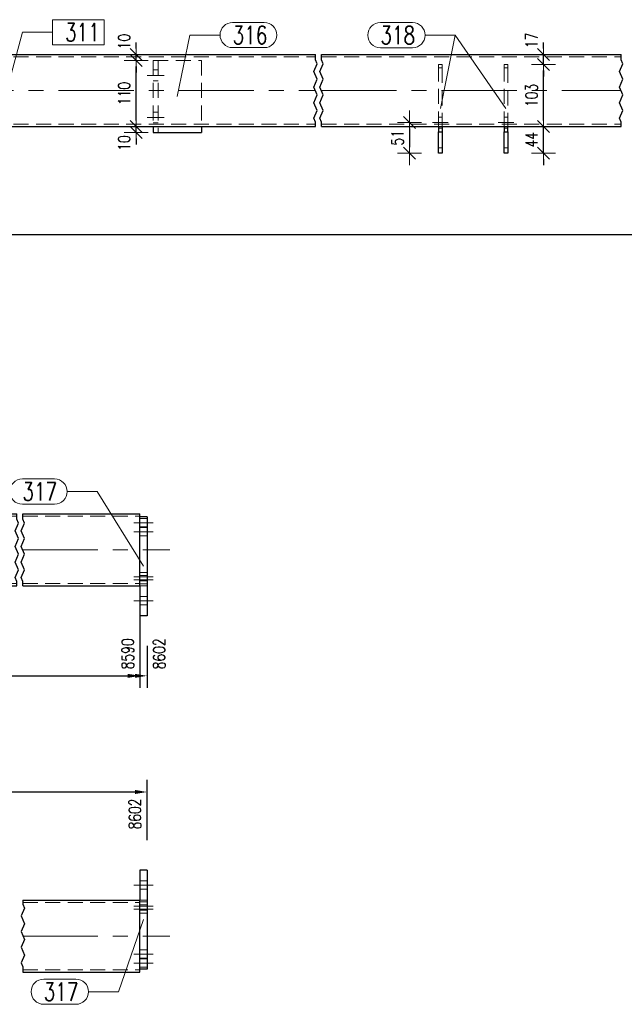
# Model space of a CAD drawing. Header units: millimetres. Extents: x -122 to 731, y 8645 to 9314.
# Tile 23 of 40: x 206 to 307, y 8982 to 9146. Entities that reach past the tile are written whole.
import ezdxf

# ---------------------------------------------------------------- set-up
doc = ezdxf.new("R2010")
doc.units = ezdxf.units.MM
doc.header["$LTSCALE"] = 10
doc.linetypes.add('HIDDEN', pattern=[0.375, 0.25, -0.125])
doc.linetypes.add('MITTE', pattern=[2, 1.25, -0.25, 0.25, -0.25])
doc.layers.get('Defpoints').update_dxf_attribs({"color": 1})
for name, color, linetype, lineweight in [('PS_DIM', 4, 'Continuous', 13), ('PS_Hidden', 2, 'HIDDEN', 9), ('PS_Mid', 5, 'MITTE', 15), ('PS_Pos', 1, 'Continuous', 15), ('PS_Shape', 161, 'Continuous', 30), ('PS_SOLID', 7, 'Continuous', 30)]:
    doc.layers.add(name, color=color, linetype=linetype, lineweight=lineweight)
doc.styles.add('simplex', font='simplex.shx', dxfattribs={"width": 0.75})
doc.dimstyles.new('1_10_GŁ_DS1-LS10', dxfattribs={"dimtxt": 2, "dimasz": 2, "dimexe": 2, "dimexo": 5, "dimgap": 1, "dimtad": 1, "dimjust": 4, "dimdec": 0, "dimlfac": 10, "dimtxsty": 'simplex', "dimblk1": 'NONE', "dimsah": 1, "dimcen": 2, "dimclrd": 256, "dimclre": 256, "dimclrt": 3, "dimadec": 1, "dimazin": 0, "dimtfac": 1, "dimtdec": 0, "dimtmove": 2, "dimatfit": 3, "dimfxl": 1, "dimarcsym": 0})
doc.dimstyles.new('1_10_PRZ', dxfattribs={"dimtxt": 2, "dimasz": 1, "dimexe": 2, "dimexo": 5, "dimgap": 1, "dimtad": 1, "dimdec": 0, "dimlfac": 10, "dimtxsty": 'simplex', "dimblk": 'dimznak', "dimcen": 2, "dimse1": 1, "dimse2": 1, "dimclrt": 3, "dimadec": 1, "dimazin": 0, "dimtfac": 1, "dimtdec": 0, "dimtix": 1, "dimtmove": 2, "dimatfit": 3, "dimldrblk": 'dim-grot', "dimfxl": 1, "dimarcsym": 0})

# ---------------------------------------------------------------- blocks, each defined once
blk = doc.blocks.new('*D178')
at = {"layer": 'Defpoints', "color": 0, "transparency": 16777216}
for p in [(26.05, 9127.83), (329.1, 9123.33), (329.1, 9109.83)]:
    blk.add_point(p, dxfattribs=at)
at = {"layer": 'PS_DIM', "lineweight": -2, "transparency": 16777216}
for p, q in [((26.05, 9122.83), (26.05, 9107.83)), ((329.1, 9118.33), (329.1, 9107.83)), ((26.05, 9109.83), (327.1, 9109.83))]:
    blk.add_line(p, q, dxfattribs=at)
at = {"layer": 'PS_DIM', "transparency": 16777216}
blk.add_solid([(327.1, 9110.16), (327.1, 9109.49), (329.1, 9109.83)], dxfattribs=at)
at = {"layer": 'PS_DIM', "color": 3, "transparency": 16777216, "insert": (327.08, 9113.35), "char_height": 2, "attachment_point": 5, "rotation": 90, "style": 'simplex'}
blk.add_mtext('7185', dxfattribs=at)
blk = doc.blocks.new('_None')
blk = doc.blocks.new('*D179')
at = {"layer": 'Defpoints', "color": 0, "transparency": 16777216}
for p in [(26.05, 9127.83), (339.1, 9123.33), (339.1, 9109.83)]:
    blk.add_point(p, dxfattribs=at)
at = {"layer": 'PS_DIM', "lineweight": -2, "transparency": 16777216}
for p, q in [((26.05, 9122.83), (26.05, 9107.83)), ((339.1, 9118.33), (339.1, 9107.83)), ((26.05, 9109.83), (337.1, 9109.83))]:
    blk.add_line(p, q, dxfattribs=at)
at = {"layer": 'PS_DIM', "transparency": 16777216}
blk.add_solid([(337.1, 9110.16), (337.1, 9109.49), (339.1, 9109.83)], dxfattribs=at)
at = {"layer": 'PS_DIM', "color": 3, "transparency": 16777216, "insert": (337.08, 9113.49), "char_height": 2, "attachment_point": 5, "rotation": 90, "style": 'simplex'}
blk.add_mtext('7285', dxfattribs=at)
blk = doc.blocks.new('*D180')
at = {"layer": 'Defpoints', "color": 0, "transparency": 16777216}
for p in [(26.05, 9127.83), (382.8, 9122.83), (382.8, 9109.83)]:
    blk.add_point(p, dxfattribs=at)
at = {"layer": 'PS_DIM', "lineweight": -2, "transparency": 16777216}
for p, q in [((26.05, 9122.83), (26.05, 9107.83)), ((382.8, 9117.83), (382.8, 9107.83)), ((26.05, 9109.83), (380.8, 9109.83))]:
    blk.add_line(p, q, dxfattribs=at)
at = {"layer": 'PS_DIM', "transparency": 16777216}
blk.add_solid([(380.8, 9110.16), (380.8, 9109.49), (382.8, 9109.83)], dxfattribs=at)
at = {"layer": 'PS_DIM', "color": 3, "transparency": 16777216, "insert": (380.78, 9113.49), "char_height": 2, "attachment_point": 5, "rotation": 90, "style": 'simplex'}
blk.add_mtext('8602', dxfattribs=at)
blk = doc.blocks.new('dimznak')
at = {"color": 0}
for points in [[(0, 2), (0, -2)], [(-2, 0), (2, 0)]]:
    blk.add_lwpolyline(points, dxfattribs=at)
at = {"color": 2}
blk.add_lwpolyline([(1, 1), (-1, -1)], dxfattribs=at)
blk = doc.blocks.new('*D184')
at = {"layer": 'Defpoints', "color": 0, "transparency": 16777216}
for p in [(291.29, 9127.83), (293.17, 9127.83), (287.2, 9123.4)]:
    blk.add_point(p, dxfattribs=at)
at = {"layer": 'PS_DIM', "color": 0, "lineweight": -2, "transparency": 16777216}
for p, q in [((293.17, 9128.83), (293.17, 9129.83)), ((293.17, 9123.4), (293.17, 9127.83)), ((293.17, 9122.4), (293.17, 9121.4))]:
    blk.add_line(p, q, dxfattribs=at)
for p, rotation in [((293.17, 9127.83), 270), ((293.17, 9123.4), 90)]:
    blk.add_blockref('dimznak', p, dxfattribs=dict(at, rotation=rotation))
at = {"layer": 'PS_DIM', "color": 3, "transparency": 16777216, "insert": (291.17, 9125.61), "char_height": 2, "attachment_point": 5, "rotation": 90, "style": 'simplex'}
blk.add_mtext('44', dxfattribs=at)
blk = doc.blocks.new('dim-grot')
blk.add_hatch(color=256).paths.add_polyline_path([(0, 0), (-2, 0.5), (-2, -0.5)])
blk.add_lwpolyline([(0, 0), (-2, 0.5), (-2, -0.5), (0, 0)])
blk = doc.blocks.new('*D185')
at = {"layer": 'Defpoints', "color": 0, "transparency": 16777216}
for p in [(287.2, 9138.17), (293.17, 9138.17), (291.29, 9127.83)]:
    blk.add_point(p, dxfattribs=at)
at = {"layer": 'PS_DIM', "color": 0, "lineweight": -2, "transparency": 16777216}
blk.add_line((293.17, 9128.83), (293.17, 9137.17), dxfattribs=at)
for p, rotation in [((293.17, 9138.17), 90), ((293.17, 9127.83), 270)]:
    blk.add_blockref('dimznak', p, dxfattribs=dict(at, rotation=rotation))
at = {"layer": 'PS_DIM', "color": 3, "transparency": 16777216, "insert": (291.17, 9133), "char_height": 2, "attachment_point": 5, "rotation": 90, "style": 'simplex'}
blk.add_mtext('103', dxfattribs=at)
blk = doc.blocks.new('*D186')
at = {"layer": 'Defpoints', "color": 0, "transparency": 16777216}
for p in [(289.75, 9139.83), (293.17, 9139.83), (287.2, 9138.17)]:
    blk.add_point(p, dxfattribs=at)
at = {"layer": 'PS_DIM', "color": 0, "lineweight": -2, "transparency": 16777216}
for p, q in [((293.17, 9140.83), (293.17, 9141.83)), ((293.17, 9138.17), (293.17, 9139.83)), ((293.17, 9137.17), (293.17, 9136.17))]:
    blk.add_line(p, q, dxfattribs=at)
for p, rotation in [((293.17, 9139.83), 270), ((293.17, 9138.17), 90)]:
    blk.add_blockref('dimznak', p, dxfattribs=dict(at, rotation=rotation))
at = {"layer": 'PS_DIM', "color": 3, "transparency": 16777216, "insert": (291.17, 9142.18), "char_height": 2, "attachment_point": 5, "rotation": 90, "style": 'simplex'}
blk.add_mtext('17', dxfattribs=at)
blk = doc.blocks.new('*D187')
at = {"layer": 'Defpoints', "color": 0, "transparency": 16777216}
for p in [(274.7, 9128.46), (270.83, 9123.4), (275.7, 9123.4)]:
    blk.add_point(p, dxfattribs=at)
at = {"layer": 'PS_DIM', "color": 0, "lineweight": -2, "transparency": 16777216}
blk.add_line((270.83, 9127.46), (270.83, 9124.4), dxfattribs=at)
for p, rotation in [((270.83, 9128.46), 90), ((270.83, 9123.4), 270)]:
    blk.add_blockref('dimznak', p, dxfattribs=dict(at, rotation=rotation))
at = {"layer": 'PS_DIM', "color": 3, "transparency": 16777216, "insert": (268.83, 9125.93), "char_height": 2, "attachment_point": 5, "rotation": 90, "style": 'simplex'}
blk.add_mtext('51', dxfattribs=at)
blk = doc.blocks.new('*D189')
at = {"layer": 'Defpoints', "color": 0, "transparency": 16777216}
for p in [(225.36, 9127.83), (228.1, 9127.83), (228.2, 9126.83)]:
    blk.add_point(p, dxfattribs=at)
at = {"layer": 'PS_DIM', "color": 0, "lineweight": -2, "transparency": 16777216}
for p, q in [((225.36, 9128.83), (225.36, 9129.83)), ((225.36, 9126.83), (225.36, 9127.83)), ((225.36, 9125.83), (225.36, 9124.83))]:
    blk.add_line(p, q, dxfattribs=at)
for p, rotation in [((225.36, 9127.83), 270), ((225.36, 9126.83), 90)]:
    blk.add_blockref('dimznak', p, dxfattribs=dict(at, rotation=rotation))
at = {"layer": 'PS_DIM', "color": 3, "transparency": 16777216, "insert": (223.36, 9125.08), "char_height": 2, "attachment_point": 5, "rotation": 90, "style": 'simplex'}
blk.add_mtext('10', dxfattribs=at)
blk = doc.blocks.new('*D190')
at = {"layer": 'Defpoints', "color": 0, "transparency": 16777216}
for p in [(225.36, 9138.83), (228.2, 9138.83), (228.1, 9127.83)]:
    blk.add_point(p, dxfattribs=at)
at = {"layer": 'PS_DIM', "color": 0, "lineweight": -2, "transparency": 16777216}
blk.add_line((225.36, 9128.83), (225.36, 9137.83), dxfattribs=at)
for p, rotation in [((225.36, 9138.83), 90), ((225.36, 9127.83), 270)]:
    blk.add_blockref('dimznak', p, dxfattribs=dict(at, rotation=rotation))
at = {"layer": 'PS_DIM', "color": 3, "transparency": 16777216, "insert": (223.36, 9133.33), "char_height": 2, "attachment_point": 5, "rotation": 90, "style": 'simplex'}
blk.add_mtext('110', dxfattribs=at)
blk = doc.blocks.new('*D191')
at = {"layer": 'Defpoints', "color": 0, "transparency": 16777216}
for p in [(225.36, 9139.83), (227.65, 9139.83), (228.2, 9138.83)]:
    blk.add_point(p, dxfattribs=at)
at = {"layer": 'PS_DIM', "color": 0, "lineweight": -2, "transparency": 16777216}
for p, q in [((225.36, 9140.83), (225.36, 9141.83)), ((225.36, 9138.83), (225.36, 9139.83)), ((225.36, 9137.83), (225.36, 9136.83))]:
    blk.add_line(p, q, dxfattribs=at)
for p, rotation in [((225.36, 9139.83), 270), ((225.36, 9138.83), 90)]:
    blk.add_blockref('dimznak', p, dxfattribs=dict(at, rotation=rotation))
at = {"layer": 'PS_DIM', "color": 3, "transparency": 16777216, "insert": (223.36, 9141.97), "char_height": 2, "attachment_point": 5, "rotation": 90, "style": 'simplex'}
blk.add_mtext('10', dxfattribs=at)
blk = doc.blocks.new('*D198')
at = {"layer": 'Defpoints', "color": 0, "transparency": 16777216}
for p in [(26.05, 9051.33), (225.96, 9051.33), (225.96, 9036.33)]:
    blk.add_point(p, dxfattribs=at)
at = {"layer": 'PS_DIM', "lineweight": -2, "transparency": 16777216}
for p, q in [((26.05, 9046.33), (26.05, 9034.33)), ((225.96, 9046.33), (225.96, 9034.33)), ((26.05, 9036.33), (223.96, 9036.33))]:
    blk.add_line(p, q, dxfattribs=at)
at = {"layer": 'PS_DIM', "transparency": 16777216}
blk.add_solid([(223.96, 9036.66), (223.96, 9035.99), (225.96, 9036.33)], dxfattribs=at)
at = {"layer": 'PS_DIM', "color": 3, "transparency": 16777216, "insert": (223.94, 9039.99), "char_height": 2, "attachment_point": 5, "rotation": 90, "style": 'simplex'}
blk.add_mtext('8590', dxfattribs=at)
blk = doc.blocks.new('*D199')
at = {"layer": 'Defpoints', "color": 0, "transparency": 16777216}
for p in [(26.05, 9051.33), (227.16, 9046.33), (227.16, 9036.33)]:
    blk.add_point(p, dxfattribs=at)
at = {"layer": 'PS_DIM', "lineweight": -2, "transparency": 16777216}
for p, q in [((26.05, 9046.33), (26.05, 9034.33)), ((227.16, 9041.33), (227.16, 9034.33)), ((26.05, 9036.33), (225.16, 9036.33))]:
    blk.add_line(p, q, dxfattribs=at)
at = {"layer": 'PS_DIM', "transparency": 16777216}
blk.add_solid([(225.16, 9036.66), (225.16, 9035.99), (227.16, 9036.33)], dxfattribs=at)
at = {"layer": 'PS_DIM', "color": 3, "transparency": 16777216, "insert": (229.18, 9039.99), "char_height": 2, "attachment_point": 5, "rotation": 90, "style": 'simplex'}
blk.add_mtext('8602', dxfattribs=at)
blk = doc.blocks.new('*D209')
at = {"layer": 'Defpoints', "color": 0, "transparency": 16777216}
for p in [(227.16, 9016.98), (227.16, 9003.98), (26.05, 8986.98)]:
    blk.add_point(p, dxfattribs=at)
at = {"layer": 'PS_DIM', "lineweight": -2, "transparency": 16777216}
for p, q in [((26.05, 8991.98), (26.05, 9018.98)), ((227.16, 9008.98), (227.16, 9018.98)), ((26.05, 9016.98), (225.16, 9016.98))]:
    blk.add_line(p, q, dxfattribs=at)
at = {"layer": 'PS_DIM', "transparency": 16777216}
blk.add_solid([(225.16, 9017.32), (225.16, 9016.65), (227.16, 9016.98)], dxfattribs=at)
at = {"layer": 'PS_DIM', "color": 3, "transparency": 16777216, "insert": (225.14, 9013.32), "char_height": 2, "attachment_point": 5, "rotation": 90, "style": 'simplex'}
blk.add_mtext('8602', dxfattribs=at)
blk = doc.blocks.new('*X390')
at = {"color": 1}
for p, q in [((255.2, 9138.93), (255.2, 9139.83)), ((256.2, 9138.93), (256.2, 9139.83)), ((306.1, 9138.93), (306.1, 9139.83)), ((254.93, 9136.98), (255.48, 9138.28)), ((255.48, 9138.28), (255.2, 9138.93)), ((255.93, 9136.98), (256.48, 9138.28)), ((256.48, 9138.28), (256.2, 9138.93)), ((305.83, 9136.98), (306.38, 9138.28)), ((306.38, 9138.28), (306.1, 9138.93)), ((255.48, 9135.68), (254.93, 9136.98)), ((256.48, 9135.68), (255.93, 9136.98)), ((306.38, 9135.68), (305.83, 9136.98)), ((254.93, 9134.38), (255.48, 9135.68)), ((255.48, 9133.08), (254.93, 9134.38)), ((255.93, 9134.38), (256.48, 9135.68)), ((256.48, 9133.08), (255.93, 9134.38)), ((305.83, 9134.38), (306.38, 9135.68)), ((306.38, 9133.08), (305.83, 9134.38)), ((254.93, 9131.78), (255.48, 9133.08)), ((255.93, 9131.78), (256.48, 9133.08)), ((305.83, 9131.78), (306.38, 9133.08)), ((255.48, 9130.48), (254.93, 9131.78)), ((256.48, 9130.48), (255.93, 9131.78)), ((306.38, 9130.48), (305.83, 9131.78)), ((254.93, 9129.18), (255.48, 9130.48)), ((255.93, 9129.18), (256.48, 9130.48)), ((305.83, 9129.18), (306.38, 9130.48)), ((255.2, 9128.53), (254.93, 9129.18)), ((255.2, 9127.83), (255.2, 9128.53)), ((256.2, 9128.53), (255.93, 9129.18)), ((256.2, 9127.83), (256.2, 9128.53)), ((306.1, 9128.53), (305.83, 9129.18)), ((306.1, 9127.83), (306.1, 9128.53))]:
    blk.add_line(p, q, dxfattribs=at)
at = {"layer": 'PS_Hidden', "color": 2, "linetype": 'HIDDEN'}
for p, q in [((152.45, 9139.43), (255.2, 9139.43)), ((256.2, 9139.43), (306.1, 9139.43)), ((228.2, 9138.83), (236.2, 9138.83)), ((228.2, 9138.83), (228.2, 9127.83)), ((229, 9138.83), (229, 9126.83)), ((236.2, 9138.83), (236.2, 9127.83)), ((275.7, 9138.17), (275.7, 9137.59)), ((276.3, 9138.17), (275.7, 9138.17)), ((275.7, 9137.59), (276.3, 9137.59)), ((275.7, 9127.83), (275.7, 9137.59)), ((276.3, 9138.17), (276.3, 9137.59)), ((276.3, 9137.59), (276.3, 9127.83)), ((286.6, 9138.17), (287.2, 9138.17)), ((286.6, 9138.17), (286.6, 9137.59)), ((286.6, 9127.83), (286.6, 9137.59)), ((286.6, 9137.59), (287.2, 9137.59)), ((287.2, 9137.59), (287.2, 9138.17)), ((287.2, 9137.59), (287.2, 9127.83)), ((229, 9137.23), (228.2, 9137.23)), ((229, 9135.43), (228.2, 9135.43)), ((229, 9130.23), (228.2, 9130.23)), ((276.3, 9129.36), (275.7, 9129.36)), ((286.6, 9129.36), (287.2, 9129.36)), ((152.45, 9128.23), (255.2, 9128.23)), ((229, 9128.43), (228.2, 9128.43)), ((256.2, 9128.23), (306.1, 9128.23)), ((276.3, 9127.56), (275.7, 9127.56)), ((286.6, 9127.56), (287.2, 9127.56)), ((276.3, 9124.25), (275.7, 9124.25)), ((286.6, 9124.25), (287.2, 9124.25))]:
    blk.add_line(p, q, dxfattribs=at)
at = {"layer": 'PS_Mid', "color": 5, "linetype": 'MITTE'}
for p, q in [((227.2, 9136.33), (230, 9136.33)), ((152.45, 9133.83), (255.2, 9133.83)), ((256.2, 9133.83), (306.1, 9133.83)), ((227.2, 9129.33), (230, 9129.33)), ((274.7, 9128.46), (277.3, 9128.46)), ((288.2, 9128.46), (285.6, 9128.46))]:
    blk.add_line(p, q, dxfattribs=at)
at = {"layer": 'PS_SOLID', "color": 7, "linetype": 'Continuous'}
for p, q in [((152.45, 9139.83), (255.2, 9139.83)), ((256.2, 9139.83), (306.1, 9139.83)), ((152.45, 9127.83), (255.2, 9127.83)), ((228.2, 9127.83), (228.2, 9126.83)), ((236.2, 9127.83), (236.2, 9126.83)), ((256.2, 9127.83), (306.1, 9127.83)), ((275.7, 9127.83), (275.7, 9126.95)), ((276.3, 9127.83), (276.3, 9126.95)), ((286.6, 9127.83), (286.6, 9126.95)), ((287.2, 9126.95), (287.2, 9127.83)), ((228.2, 9126.83), (236.2, 9126.83)), ((275.7, 9126.95), (276.3, 9126.95)), ((275.7, 9123.4), (275.7, 9126.95)), ((276.3, 9126.95), (276.3, 9123.4)), ((286.6, 9123.4), (286.6, 9126.95)), ((286.6, 9126.95), (287.2, 9126.95)), ((287.2, 9126.95), (287.2, 9123.4)), ((276.3, 9123.4), (275.7, 9123.4)), ((287.2, 9123.4), (286.6, 9123.4))]:
    blk.add_line(p, q, dxfattribs=at)
blk = doc.blocks.new('*X391')
at = {"color": 1}
for p, q in [((220, 9145.61), (211.41, 9145.61)), ((211.41, 9145.61), (211.41, 9141.41)), ((220, 9141.41), (220, 9145.61)), ((203.83, 9133.83), (206.41, 9143.51)), ((206.41, 9143.51), (211.41, 9143.51)), ((211.41, 9141.41), (220, 9141.41))]:
    blk.add_line(p, q, dxfattribs=at)
at = {"color": 2, "style": 'simplex', "width": 0.75}
blk.add_text('311', height=3, dxfattribs=at).set_placement((213.51, 9142.01))
blk = doc.blocks.new('*X393')
at = {"color": 1}
for p, q in [((241.41, 9145.15), (246.66, 9145.15)), ((232.2, 9132.83), (234.31, 9143.05)), ((234.31, 9143.05), (239.31, 9143.05)), ((241.41, 9140.95), (246.66, 9140.95))]:
    blk.add_line(p, q, dxfattribs=at)
for centre, start, end in [((241.41, 9143.05), 90, 270), ((246.66, 9143.05), 270, 90)]:
    blk.add_arc(centre, 2.1, start, end, dxfattribs=at)
at = {"color": 2, "style": 'simplex', "width": 0.75}
blk.add_text('316', height=3, dxfattribs=at).set_placement((241.41, 9141.55))
blk = doc.blocks.new('*X401')
at = {"color": 1}
for p, q in [((266, 9145.13), (271.35, 9145.13)), ((273.45, 9143.03), (278.45, 9143.03)), ((276, 9130.79), (278.45, 9143.03)), ((266, 9140.93), (271.35, 9140.93))]:
    blk.add_line(p, q, dxfattribs=at)
for centre, start, end in [((266, 9143.03), 90, 270), ((271.35, 9143.03), 270, 90)]:
    blk.add_arc(centre, 2.1, start, end, dxfattribs=at)
at = {"color": 2, "style": 'simplex', "width": 0.75}
blk.add_text('318', height=3, dxfattribs=at).set_placement((266, 9141.53))
blk = doc.blocks.new('*X402')
at = {"color": 1}
for p, q in [((266, 9145.13), (271.35, 9145.13)), ((273.45, 9143.03), (278.45, 9143.03)), ((286.9, 9130.79), (278.45, 9143.03)), ((266, 9140.93), (271.35, 9140.93))]:
    blk.add_line(p, q, dxfattribs=at)
for centre, start, end in [((266, 9143.03), 90, 270), ((271.35, 9143.03), 270, 90)]:
    blk.add_arc(centre, 2.1, start, end, dxfattribs=at)
at = {"color": 2, "style": 'simplex', "width": 0.75}
blk.add_text('318', height=3, dxfattribs=at).set_placement((266, 9141.53))
blk = doc.blocks.new('*X406')
at = {"color": 1}
for p, q in [((45.55, 9062.43), (45.55, 9063.33)), ((45.83, 9061.78), (45.55, 9062.43)), ((46.55, 9062.43), (46.55, 9063.33)), ((46.83, 9061.78), (46.55, 9062.43)), ((100.55, 9062.43), (100.55, 9063.33)), ((100.83, 9061.78), (100.55, 9062.43)), ((101.55, 9062.43), (101.55, 9063.33)), ((101.83, 9061.78), (101.55, 9062.43)), ((150.46, 9062.43), (150.46, 9063.33)), ((150.74, 9061.78), (150.46, 9062.43)), ((151.46, 9062.43), (151.46, 9063.33)), ((151.74, 9061.78), (151.46, 9062.43)), ((205.46, 9062.43), (205.46, 9063.33)), ((205.74, 9061.78), (205.46, 9062.43)), ((206.46, 9062.43), (206.46, 9063.33)), ((206.74, 9061.78), (206.46, 9062.43)), ((45.28, 9060.48), (45.83, 9061.78)), ((45.83, 9059.18), (45.28, 9060.48)), ((46.28, 9060.48), (46.83, 9061.78)), ((46.83, 9059.18), (46.28, 9060.48)), ((100.28, 9060.48), (100.83, 9061.78)), ((100.83, 9059.18), (100.28, 9060.48)), ((101.28, 9060.48), (101.83, 9061.78)), ((101.83, 9059.18), (101.28, 9060.48)), ((150.19, 9060.48), (150.74, 9061.78)), ((150.74, 9059.18), (150.19, 9060.48)), ((151.19, 9060.48), (151.74, 9061.78)), ((151.74, 9059.18), (151.19, 9060.48)), ((205.19, 9060.48), (205.74, 9061.78)), ((205.74, 9059.18), (205.19, 9060.48)), ((206.19, 9060.48), (206.74, 9061.78)), ((206.74, 9059.18), (206.19, 9060.48)), ((45.28, 9057.88), (45.83, 9059.18)), ((46.28, 9057.88), (46.83, 9059.18)), ((100.28, 9057.88), (100.83, 9059.18)), ((101.28, 9057.88), (101.83, 9059.18)), ((150.19, 9057.88), (150.74, 9059.18)), ((151.19, 9057.88), (151.74, 9059.18)), ((205.19, 9057.88), (205.74, 9059.18)), ((206.19, 9057.88), (206.74, 9059.18)), ((45.83, 9056.58), (45.28, 9057.88)), ((46.83, 9056.58), (46.28, 9057.88)), ((100.83, 9056.58), (100.28, 9057.88)), ((101.83, 9056.58), (101.28, 9057.88)), ((150.74, 9056.58), (150.19, 9057.88)), ((151.74, 9056.58), (151.19, 9057.88)), ((205.74, 9056.58), (205.19, 9057.88)), ((206.74, 9056.58), (206.19, 9057.88)), ((45.28, 9055.28), (45.83, 9056.58)), ((46.28, 9055.28), (46.83, 9056.58)), ((100.28, 9055.28), (100.83, 9056.58)), ((101.28, 9055.28), (101.83, 9056.58)), ((150.19, 9055.28), (150.74, 9056.58)), ((151.19, 9055.28), (151.74, 9056.58)), ((205.19, 9055.28), (205.74, 9056.58)), ((206.19, 9055.28), (206.74, 9056.58)), ((45.83, 9053.98), (45.28, 9055.28)), ((45.28, 9052.68), (45.83, 9053.98)), ((46.83, 9053.98), (46.28, 9055.28)), ((46.28, 9052.68), (46.83, 9053.98)), ((100.83, 9053.98), (100.28, 9055.28)), ((100.28, 9052.68), (100.83, 9053.98)), ((101.83, 9053.98), (101.28, 9055.28)), ((101.28, 9052.68), (101.83, 9053.98)), ((150.74, 9053.98), (150.19, 9055.28)), ((150.19, 9052.68), (150.74, 9053.98)), ((151.74, 9053.98), (151.19, 9055.28)), ((151.19, 9052.68), (151.74, 9053.98)), ((205.74, 9053.98), (205.19, 9055.28)), ((205.19, 9052.68), (205.74, 9053.98)), ((206.74, 9053.98), (206.19, 9055.28)), ((206.19, 9052.68), (206.74, 9053.98)), ((45.55, 9052.03), (45.28, 9052.68)), ((46.55, 9052.03), (46.28, 9052.68)), ((100.55, 9052.03), (100.28, 9052.68)), ((101.55, 9052.03), (101.28, 9052.68)), ((150.46, 9052.03), (150.19, 9052.68)), ((151.46, 9052.03), (151.19, 9052.68)), ((205.46, 9052.03), (205.19, 9052.68)), ((206.46, 9052.03), (206.19, 9052.68)), ((45.55, 9051.33), (45.55, 9052.03)), ((46.55, 9051.33), (46.55, 9052.03)), ((100.55, 9051.33), (100.55, 9052.03)), ((101.55, 9051.33), (101.55, 9052.03)), ((150.46, 9051.33), (150.46, 9052.03)), ((151.46, 9051.33), (151.46, 9052.03)), ((205.46, 9051.33), (205.46, 9052.03)), ((206.46, 9051.33), (206.46, 9052.03))]:
    blk.add_line(p, q, dxfattribs=at)
at = {"layer": 'PS_Hidden', "color": 2, "linetype": 'HIDDEN'}
for p, q in [((24.85, 9062.53), (26.05, 9062.53)), ((26.05, 9062.93), (45.55, 9062.93)), ((46.55, 9062.93), (100.55, 9062.93)), ((101.55, 9062.93), (150.46, 9062.93)), ((151.46, 9062.93), (205.46, 9062.93)), ((206.46, 9062.93), (225.96, 9062.93)), ((225.96, 9062.53), (227.16, 9062.53)), ((24.85, 9061.13), (26.05, 9061.13)), ((26.05, 9061.03), (24.85, 9061.03)), ((66.05, 9061.74), (66.05, 9053.74)), ((81.05, 9061.74), (66.05, 9061.74)), ((81.05, 9061.74), (81.05, 9053.74)), ((170.96, 9061.74), (170.96, 9053.74)), ((185.96, 9061.74), (170.96, 9061.74)), ((185.96, 9061.74), (185.96, 9053.74)), ((225.96, 9061.13), (227.16, 9061.13)), ((227.16, 9061.03), (225.96, 9061.03)), ((26.05, 9059.63), (24.85, 9059.63)), ((227.16, 9059.63), (225.96, 9059.63)), ((81.05, 9054.54), (66.05, 9054.54)), ((67.85, 9054.54), (67.85, 9053.74)), ((69.25, 9054.54), (69.25, 9053.74)), ((77.85, 9054.54), (77.85, 9053.74)), ((79.25, 9054.54), (79.25, 9053.74)), ((185.96, 9054.54), (170.96, 9054.54)), ((172.76, 9054.54), (172.76, 9053.74)), ((174.16, 9054.54), (174.16, 9053.74)), ((182.76, 9054.54), (182.76, 9053.74)), ((184.16, 9054.54), (184.16, 9053.74)), ((24.85, 9053.53), (26.05, 9053.53)), ((26.05, 9053.03), (24.85, 9053.03)), ((81.05, 9053.74), (66.05, 9053.74)), ((185.96, 9053.74), (170.96, 9053.74)), ((225.96, 9053.53), (227.16, 9053.53)), ((227.16, 9053.03), (225.96, 9053.03)), ((24.85, 9052.13), (26.05, 9052.13)), ((26.05, 9051.63), (24.85, 9051.63)), ((26.05, 9051.33), (24.85, 9051.33)), ((26.05, 9051.73), (45.55, 9051.73)), ((46.55, 9051.73), (100.55, 9051.73)), ((101.55, 9051.73), (150.46, 9051.73)), ((151.46, 9051.73), (205.46, 9051.73)), ((206.46, 9051.73), (225.96, 9051.73)), ((225.96, 9052.13), (227.16, 9052.13)), ((227.16, 9051.63), (225.96, 9051.63)), ((227.16, 9051.33), (225.96, 9051.33)), ((26.05, 9049.53), (24.85, 9049.53)), ((227.16, 9049.53), (225.96, 9049.53)), ((26.05, 9048.13), (24.85, 9048.13)), ((124.26, 9048.23), (123.46, 9048.23)), ((227.16, 9048.13), (225.96, 9048.13)), ((124.26, 9046.43), (123.46, 9046.43))]:
    blk.add_line(p, q, dxfattribs=at)
at = {"layer": 'PS_Mid', "color": 5, "linetype": 'MITTE'}
for p, q in [((27.05, 9061.83), (23.85, 9061.83)), ((27.05, 9061.83), (23.85, 9061.83)), ((228.16, 9061.83), (224.96, 9061.83)), ((228.16, 9061.83), (224.96, 9061.83)), ((23.85, 9060.33), (27.05, 9060.33)), ((224.96, 9060.33), (228.16, 9060.33)), ((21.05, 9057.33), (45.55, 9057.33)), ((46.55, 9057.33), (100.55, 9057.33)), ((101.55, 9057.33), (150.46, 9057.33)), ((151.46, 9057.33), (205.46, 9057.33)), ((206.46, 9057.33), (230.96, 9057.33)), ((68.55, 9052.74), (68.55, 9055.54)), ((78.55, 9052.74), (78.55, 9055.54)), ((173.46, 9052.74), (173.46, 9055.54)), ((183.46, 9052.74), (183.46, 9055.54)), ((27.05, 9052.83), (23.85, 9052.83)), ((27.05, 9052.83), (23.85, 9052.83)), ((23.85, 9052.33), (27.05, 9052.33)), ((228.16, 9052.83), (224.96, 9052.83)), ((228.16, 9052.83), (224.96, 9052.83)), ((224.96, 9052.33), (228.16, 9052.33)), ((23.85, 9048.83), (27.05, 9048.83)), ((23.85, 9048.83), (27.05, 9048.83)), ((122.46, 9047.33), (125.26, 9047.33)), ((122.46, 9047.33), (125.26, 9047.33)), ((224.96, 9048.83), (228.16, 9048.83)), ((224.96, 9048.83), (228.16, 9048.83))]:
    blk.add_line(p, q, dxfattribs=at)
at = {"layer": 'PS_SOLID', "color": 7, "linetype": 'Continuous'}
for p, q in [((26.05, 9062.83), (24.85, 9062.83)), ((24.85, 9062.83), (24.85, 9046.33)), ((26.05, 9051.33), (26.05, 9063.33)), ((26.05, 9063.33), (45.55, 9063.33)), ((46.55, 9063.33), (100.55, 9063.33)), ((101.55, 9063.33), (150.46, 9063.33)), ((151.46, 9063.33), (205.46, 9063.33)), ((206.46, 9063.33), (225.96, 9063.33)), ((225.96, 9051.33), (225.96, 9063.33)), ((227.16, 9062.83), (225.96, 9062.83)), ((227.16, 9062.83), (227.16, 9046.33)), ((26.05, 9051.33), (26.05, 9046.33)), ((26.05, 9051.33), (45.55, 9051.33)), ((46.55, 9051.33), (100.55, 9051.33)), ((101.55, 9051.33), (150.46, 9051.33)), ((123.46, 9043.33), (123.46, 9051.33)), ((130.96, 9050.53), (125.26, 9050.53)), ((131.46, 9051.33), (131.46, 9051.03)), ((151.46, 9051.33), (205.46, 9051.33)), ((206.46, 9051.33), (225.96, 9051.33)), ((225.96, 9051.33), (225.96, 9046.33)), ((124.26, 9049.53), (124.26, 9043.83)), ((26.05, 9046.33), (24.85, 9046.33)), ((227.16, 9046.33), (225.96, 9046.33)), ((123.76, 9043.33), (123.46, 9043.33))]:
    blk.add_line(p, q, dxfattribs=at)
at = {"layer": 'PS_SOLID', "extrusion": (0, 0, -1)}
for centre, radius, start, end in [((-125.26, 9049.53), 1, 0, 90), ((-130.96, 9051.03), 0.5, 180, 270), ((-123.76, 9043.83), 0.5, 180, 270)]:
    blk.add_arc(centre, radius, start, end, dxfattribs=at)
blk = doc.blocks.new('*X409')
at = {"color": 1}
for p, q in [((206.41, 9069.11), (211.77, 9069.11)), ((213.87, 9067.01), (218.87, 9067.01)), ((226.56, 9054.58), (218.87, 9067.01)), ((206.41, 9064.91), (211.77, 9064.91))]:
    blk.add_line(p, q, dxfattribs=at)
for centre, start, end in [((206.41, 9067.01), 90, 270), ((211.77, 9067.01), 270, 90)]:
    blk.add_arc(centre, 2.1, start, end, dxfattribs=at)
at = {"color": 2, "style": 'simplex', "width": 0.75}
blk.add_text('317', height=3, dxfattribs=at).set_placement((206.41, 9065.51))
blk = doc.blocks.new('*X414')
at = {"color": 1}
for p, q in [((206.46, 8998.98), (206.46, 8998.28)), ((206.46, 8998.28), (206.74, 8997.63)), ((206.74, 8997.63), (206.19, 8996.33)), ((206.19, 8996.33), (206.74, 8995.03)), ((206.74, 8995.03), (206.19, 8993.73)), ((206.19, 8993.73), (206.74, 8992.43)), ((206.74, 8992.43), (206.19, 8991.13)), ((206.19, 8991.13), (206.74, 8989.83)), ((206.74, 8989.83), (206.19, 8988.53)), ((206.19, 8988.53), (206.46, 8987.88)), ((206.46, 8987.88), (206.46, 8986.98))]:
    blk.add_line(p, q, dxfattribs=at)
at = {"layer": 'PS_Hidden', "color": 2, "linetype": 'HIDDEN'}
for p, q in [((227.16, 9002.18), (225.96, 9002.18)), ((227.16, 9000.78), (225.96, 9000.78)), ((206.46, 8998.58), (225.96, 8998.58)), ((225.96, 8998.98), (227.16, 8998.98)), ((227.16, 8998.68), (225.96, 8998.68)), ((225.96, 8998.18), (227.16, 8998.18)), ((227.16, 8997.28), (225.96, 8997.28)), ((225.96, 8996.78), (227.16, 8996.78)), ((227.16, 8990.68), (225.96, 8990.68)), ((227.16, 8989.28), (225.96, 8989.28)), ((225.96, 8989.18), (227.16, 8989.18)), ((206.46, 8987.38), (225.96, 8987.38)), ((225.96, 8987.78), (227.16, 8987.78))]:
    blk.add_line(p, q, dxfattribs=at)
at = {"layer": 'PS_Mid', "color": 5, "linetype": 'MITTE'}
for p, q in [((224.96, 9001.48), (228.16, 9001.48)), ((224.96, 9001.48), (228.16, 9001.48)), ((224.96, 8997.98), (228.16, 8997.98)), ((228.16, 8997.48), (224.96, 8997.48)), ((228.16, 8997.48), (224.96, 8997.48)), ((206.46, 8992.98), (230.96, 8992.98)), ((224.96, 8989.98), (228.16, 8989.98)), ((228.16, 8988.48), (224.96, 8988.48)), ((228.16, 8988.48), (224.96, 8988.48))]:
    blk.add_line(p, q, dxfattribs=at)
at = {"layer": 'PS_SOLID', "color": 7, "linetype": 'Continuous'}
for p, q in [((225.96, 9003.98), (225.96, 8998.98)), ((227.16, 9003.98), (225.96, 9003.98)), ((227.16, 9003.98), (227.16, 8987.48)), ((206.46, 8998.98), (225.96, 8998.98)), ((225.96, 8986.98), (225.96, 8998.98)), ((206.46, 8986.98), (225.96, 8986.98)), ((227.16, 8987.48), (225.96, 8987.48))]:
    blk.add_line(p, q, dxfattribs=at)
blk = doc.blocks.new('*X417')
at = {"color": 1}
for p, q in [((226.56, 8995.73), (222.42, 8983.72)), ((209.96, 8985.82), (215.32, 8985.82)), ((217.42, 8983.72), (222.42, 8983.72)), ((209.96, 8981.62), (215.32, 8981.62))]:
    blk.add_line(p, q, dxfattribs=at)
for centre, start, end in [((209.96, 8983.72), 90, 270), ((215.32, 8983.72), 270, 90)]:
    blk.add_arc(centre, 2.1, start, end, dxfattribs=at)
at = {"color": 2, "style": 'simplex', "width": 0.75}
blk.add_text('317', height=3, dxfattribs=at).set_placement((209.96, 8982.22))

msp = doc.modelspace()

# ---------------------------------------------------------------- block references
at = {"layer": 'PS_Pos'}
for name in ['*X391', '*X393', '*X401', '*X402', '*X409', '*X417']:
    msp.add_blockref(name, (0, 0), dxfattribs=at)
at = {"layer": 'PS_Shape', "color": 232}
for name in ['*X390', '*X406', '*X414']:
    msp.add_blockref(name, (0, 0), dxfattribs=at)

# ---------------------------------------------------------------- dimensions: what is measured, and where the dimension line sits
at = {"layer": 'PS_DIM'}
for base, p1, p2, picture, middle in [((225.36, 9139.83), (228.2, 9138.83), (227.65, 9139.83), '*D191', (223.36, 9141.97)), ((293.17, 9139.83), (287.2, 9138.17), (289.75, 9139.83), '*D186', (291.17, 9142.18)), ((225.36, 9127.83), (228.2, 9126.83), (228.1, 9127.83), '*D189', (223.36, 9125.08))]:
    dim = msp.add_linear_dim(base=base, p1=p1, p2=p2, angle=90, dimstyle='1_10_PRZ', dxfattribs=at)
    dim.commit()
    dim.dimension.update_dxf_attribs({"geometry": picture, "text_midpoint": middle, "dimtype": 128})
for base, p1, p2, picture, middle in [((225.36, 9138.83), (228.1, 9127.83), (228.2, 9138.83), '*D190', (223.36, 9133.33)), ((293.17, 9138.17), (291.29, 9127.83), (287.2, 9138.17), '*D185', (291.17, 9133)), ((270.83, 9123.4), (274.7, 9128.46), (275.7, 9123.4), '*D187', (268.83, 9125.93)), ((293.17, 9127.83), (287.2, 9123.4), (291.29, 9127.83), '*D184', (291.17, 9125.61))]:
    dim = msp.add_linear_dim(base=base, p1=p1, p2=p2, angle=90, dimstyle='1_10_PRZ', dxfattribs=at)
    dim.commit()
    dim.dimension.update_dxf_attribs({"geometry": picture, "text_midpoint": middle})
for base, p1, p2, text, picture, middle in [((329.1, 9109.83), (26.05, 9127.83), (329.1, 9123.33), '7185', '*D178', (327.08, 9113.35)), ((339.1, 9109.83), (26.05, 9127.83), (339.1, 9123.33), '7285', '*D179', (337.08, 9113.49)), ((382.8, 9109.83), (26.05, 9127.83), (382.8, 9122.83), '8602', '*D180', (380.78, 9113.49)), ((225.96, 9036.33), (26.05, 9051.33), (225.96, 9051.33), '8590', '*D198', (223.94, 9039.99)), ((227.16, 9036.33), (26.05, 9051.33), (227.16, 9046.33), '8602', '*D199', (229.18, 9039.99)), ((227.16, 9016.98), (26.05, 8986.98), (227.16, 9003.98), '8602', '*D209', (225.14, 9013.32))]:
    dim = msp.add_linear_dim(base=base, p1=p1, p2=p2, text=text, dimstyle='1_10_GŁ_DS1-LS10', dxfattribs=at)
    dim.commit()
    dim.dimension.update_dxf_attribs({"geometry": picture, "text_midpoint": middle, "dimtype": 128, "text_rotation": 90})

doc.saveas('drawing.dxf')
